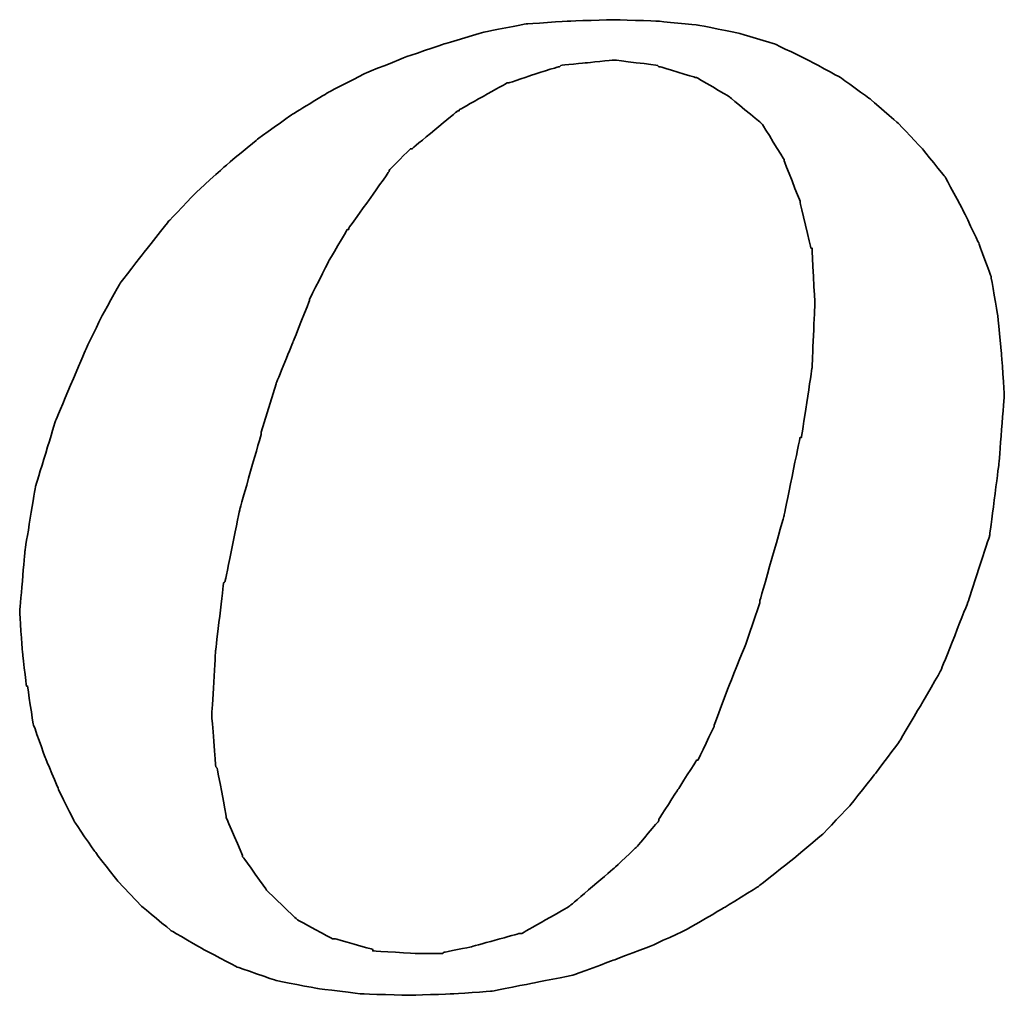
# Model space of a CAD drawing. Header units: millimetres. Extents: x 945 to 1363, y 125 to 271.
# Tile 37 of 54: x 1272.68 to 1275.56, y 176.13 to 178.99. Entities that reach past the tile are written whole.
import ezdxf

# ---------------------------------------------------------------- set-up
doc = ezdxf.new("R2010")
doc.units = ezdxf.units.MM
doc.layers.add('DIM', color=4, linetype='CONTINUOUS')
doc.layers.add('layer 1', color=7, linetype='CONTINUOUS')

# ---------------------------------------------------------------- blocks, each defined once
blk = doc.blocks.new('TBI MOTION logo(完整正式版)')
at = {"layer": 'layer 1', "color": 22, "lineweight": 35}
for points, knots in [([(-11.34375, -6.98375), (-11.34375, -6.98375), (-10.91375, -7.43875), (-10.91375, -7.43875), (-10.91375, -7.43875), (-10.91375, -7.43875), (-10.38625, -7.87125), (-10.38625, -7.87125), (-10.38625, -7.87125), (-10.38625, -7.87125), (-9.81125, -8.20375), (-9.81125, -8.20375), (-9.81125, -8.20375), (-9.81125, -8.20375), (-9.21125, -8.51875), (-9.21125, -8.51875), (-9.21125, -8.51875), (-9.21125, -8.51875), (-8.51625, -8.75875), (-8.51625, -8.75875), (-8.51625, -8.75875), (-8.51625, -8.75875), (-7.77125, -8.90375), (-7.77125, -8.90375), (-7.77125, -8.90375), (-7.77125, -8.90375), (-6.97875, -8.99875), (-6.97875, -8.99875), (-6.97875, -8.99875), (-6.97875, -8.99875), (-6.14125, -9.02375), (-6.14125, -9.02375), (-6.14125, -9.02375), (-6.14125, -9.02375), (-5.37125, -8.99875), (-5.37125, -8.99875), (-5.37125, -8.99875), (-5.37125, -8.99875), (-4.65375, -8.94875), (-4.65375, -8.94875), (-4.65375, -8.94875), (-4.65375, -8.94875), (-3.93375, -8.80625), (-3.93375, -8.80625), (-3.93375, -8.80625), (-3.93375, -8.80625), (-3.21375, -8.66375), (-3.21375, -8.66375), (-3.21375, -8.66375), (-3.21375, -8.66375), (-2.49375, -8.39875), (-2.49375, -8.39875), (-2.49375, -8.39875), (-2.49375, -8.39875), (-1.79875, -8.13375), (-1.79875, -8.13375), (-1.79875, -8.13375), (-1.79875, -8.13375), (-1.17375, -7.84375), (-1.17375, -7.84375), (-1.17375, -7.84375), (-1.17375, -7.84375), (-0.52375, -7.46375), (-0.52375, -7.46375), (-0.52375, -7.46375), (-0.52375, -7.46375), (0.10124, -7.07875), (0.10124, -7.07875), (0.10124, -7.07875), (0.10124, -7.07875), (0.67625, -6.62375), (0.67625, -6.62375), (0.67625, -6.62375), (0.67625, -6.62375), (1.24874, -6.14375), (1.24874, -6.14375), (1.24874, -6.14375), (1.24874, -6.14375), (1.72874, -5.64125), (1.72874, -5.64125), (1.72874, -5.64125), (1.72874, -5.64125), (2.18624, -5.06375), (2.18624, -5.06375), (2.18624, -5.06375), (2.18624, -5.06375), (2.61625, -4.48874), (2.61625, -4.48874), (2.61625, -4.48874), (2.61625, -4.48874), (3.00125, -3.83874), (3.00125, -3.83874), (3.00125, -3.83874), (3.00125, -3.83874), (3.36124, -3.21374), (3.36124, -3.21374), (3.36124, -3.21374), (3.36124, -3.21374), (3.84374, -1.99125), (3.84374, -1.99125), (3.84374, -1.99125), (3.84374, -1.99125), (4.22625, -0.81875), (4.22625, -0.81875), (4.22625, -0.81875), (4.22625, -0.81875), (4.39125, 0.45624), (4.39125, 0.45624), (4.39125, 0.45624), (4.39125, 0.45624), (4.48874, 1.70124), (4.48874, 1.70124), (4.48874, 1.70124), (4.48874, 1.70124), (4.43874, 2.44625), (4.43874, 2.44625), (4.43874, 2.44625), (4.43874, 2.44625), (4.36874, 3.14125), (4.36874, 3.14125), (4.36874, 3.14125), (4.36874, 3.14125), (4.25125, 3.81125), (4.25125, 3.81125), (4.25125, 3.81125), (4.25125, 3.81125), (4.03124, 4.41125), (4.03124, 4.41125), (4.03124, 4.41125), (4.03124, 4.41125), (3.74374, 5.01125), (3.74374, 5.01125), (3.74374, 5.01125), (3.74374, 5.01125), (3.43124, 5.58875), (3.43124, 5.58875), (3.43124, 5.58875), (3.43124, 5.58875), (3.02625, 6.09125), (3.02625, 6.09125), (3.02625, 6.09125), (3.02625, 6.09125), (2.59374, 6.54875), (2.59374, 6.54875), (2.59374, 6.54875), (2.59374, 6.54875), (2.09124, 6.98125), (2.09124, 6.98125), (2.09124, 6.98125), (2.09124, 6.98125), (1.56124, 7.36625), (1.56124, 7.36625), (1.56124, 7.36625), (1.56124, 7.36625), (0.98624, 7.67625), (0.98624, 7.67625), (0.98624, 7.67625), (0.98624, 7.67625), (0.38624, 7.96375), (0.38624, 7.96375), (0.38624, 7.96375), (0.38624, 7.96375), (-0.25875, 8.15625), (-0.25875, 8.15625), (-0.25875, 8.15625), (-0.25875, 8.15625), (-0.98125, 8.30125), (-0.98125, 8.30125), (-0.98125, 8.30125), (-0.98125, 8.30125), (-1.70124, 8.37125), (-1.70124, 8.37125), (-1.70124, 8.37125), (-1.70124, 8.37125), (-2.49375, 8.39624), (-2.49375, 8.39624), (-2.49375, 8.39624), (-2.49375, 8.39624), (-3.28625, 8.37125), (-3.28625, 8.37125), (-3.28625, 8.37125), (-3.28625, 8.37125), (-4.05125, 8.32125), (-4.05125, 8.32125), (-4.05125, 8.32125), (-4.05125, 8.32125), (-4.77375, 8.18125), (-4.77375, 8.18125), (-4.77375, 8.18125), (-4.77375, 8.18125), (-5.51625, 7.96375), (-5.51625, 7.96375), (-5.51625, 7.96375), (-5.51625, 7.96375), (-6.21125, 7.72625), (-6.21125, 7.72625), (-6.21125, 7.72625), (-6.21125, 7.72625), (-6.92875, 7.43625), (-6.92875, 7.43625), (-6.92875, 7.43625), (-6.92875, 7.43625), (-7.57875, 7.10125), (-7.57875, 7.10125), (-7.57875, 7.10125), (-7.57875, 7.10125), (-8.24875, 6.69125), (-8.24875, 6.69125), (-8.24875, 6.69125), (-8.24875, 6.69125), (-8.84875, 6.26125), (-8.84875, 6.26125), (-8.84875, 6.26125), (-8.84875, 6.26125), (-9.42625, 5.78125), (-9.42625, 5.78125), (-9.42625, 5.78125), (-9.42625, 5.78125), (-9.95375, 5.30125), (-9.95375, 5.30125), (-9.95375, 5.30125), (-9.95375, 5.30125), (-10.43375, 4.79624), (-10.43375, 4.79624), (-10.43375, 4.79624), (-10.43375, 4.79624), (-10.88875, 4.22125), (-10.88875, 4.22125), (-10.88875, 4.22125), (-10.88875, 4.22125), (-11.29875, 3.69375), (-11.29875, 3.69375), (-11.29875, 3.69375), (-11.29875, 3.69375), (-11.63375, 3.09125), (-11.63375, 3.09125), (-11.63375, 3.09125), (-11.63375, 3.09125), (-11.91875, 2.49625), (-11.91875, 2.49625), (-11.91875, 2.49625), (-11.91875, 2.49625), (-12.44875, 1.24625), (-12.44875, 1.24625), (-12.44875, 1.24625), (-12.44875, 1.24625), (-12.80875, 0.06874), (-12.80875, 0.06874), (-12.80875, 0.06874), (-12.80875, 0.06874), (-12.99875, -1.07875), (-12.99875, -1.07875), (-12.99875, -1.07875), (-12.99875, -1.07875), (-13.09375, -2.18375), (-13.09375, -2.18375), (-13.09375, -2.18375), (-13.09375, -2.18375), (-13.04875, -2.85375), (-13.04875, -2.85375), (-13.04875, -2.85375), (-13.04875, -2.85375), (-12.97375, -3.50375), (-12.97375, -3.50375), (-12.97375, -3.50375), (-12.97375, -3.50375), (-12.95375, -3.50375), (-12.95375, -3.50375), (-12.95375, -3.50375), (-12.95375, -3.50375), (-12.85375, -4.17375), (-12.85375, -4.17375), (-12.85375, -4.17375), (-12.85375, -4.17375), (-12.63875, -4.77624), (-12.63875, -4.77624), (-12.63875, -4.77624), (-12.63875, -4.77624), (-12.39875, -5.35125), (-12.39875, -5.35125), (-12.39875, -5.35125), (-12.39875, -5.35125), (-12.11375, -5.92875), (-12.11375, -5.92875), (-12.11375, -5.92875), (-12.11375, -5.92875), (-11.75375, -6.45375), (-11.75375, -6.45375), (-11.75375, -6.45375), (-11.75375, -6.45375), (-11.34375, -6.98375), (-11.34375, -6.98375)], [0, 0, 0, 0, 0.01369863, 0.01369863, 0.01369863, 0.01369864, 0.02739726, 0.02739726, 0.02739726, 0.02739727, 0.04109589, 0.04109589, 0.04109589, 0.0410959, 0.05479452, 0.05479452, 0.05479452, 0.05479453, 0.06849315, 0.06849315, 0.06849315, 0.06849316, 0.08219178, 0.08219178, 0.08219178, 0.08219179, 0.09589041, 0.09589041, 0.09589041, 0.09589042, 0.10958904, 0.10958904, 0.10958904, 0.10958905, 0.12328767, 0.12328767, 0.12328767, 0.12328768, 0.1369863, 0.1369863, 0.1369863, 0.13698631, 0.15068493, 0.15068493, 0.15068493, 0.15068494, 0.16438356, 0.16438356, 0.16438356, 0.16438357, 0.17808219, 0.17808219, 0.17808219, 0.1780822, 0.19178082, 0.19178082, 0.19178082, 0.19178083, 0.20547945, 0.20547945, 0.20547945, 0.20547946, 0.21917808, 0.21917808, 0.21917808, 0.21917809, 0.23287671, 0.23287671, 0.23287671, 0.23287672, 0.24657534, 0.24657534, 0.24657534, 0.24657535, 0.26027397, 0.26027397, 0.26027397, 0.26027398, 0.2739726, 0.2739726, 0.2739726, 0.27397261, 0.28767123, 0.28767123, 0.28767123, 0.28767124, 0.30136986, 0.30136986, 0.30136986, 0.30136987, 0.31506849, 0.31506849, 0.31506849, 0.3150685, 0.32876712, 0.32876712, 0.32876712, 0.32876713, 0.34246575, 0.34246575, 0.34246575, 0.34246576, 0.35616438, 0.35616438, 0.35616438, 0.35616439, 0.36986301, 0.36986301, 0.36986301, 0.36986302, 0.38356164, 0.38356164, 0.38356164, 0.38356165, 0.39726027, 0.39726027, 0.39726027, 0.39726028, 0.4109589, 0.4109589, 0.4109589, 0.41095891, 0.42465753, 0.42465753, 0.42465753, 0.42465754, 0.43835616, 0.43835616, 0.43835616, 0.43835617, 0.45205479, 0.45205479, 0.45205479, 0.4520548, 0.46575342, 0.46575342, 0.46575342, 0.46575343, 0.47945205, 0.47945205, 0.47945205, 0.47945206, 0.49315068, 0.49315068, 0.49315068, 0.49315069, 0.50684932, 0.50684932, 0.50684932, 0.50684933, 0.52054795, 0.52054795, 0.52054795, 0.52054796, 0.53424658, 0.53424658, 0.53424658, 0.53424659, 0.54794521, 0.54794521, 0.54794521, 0.54794522, 0.56164384, 0.56164384, 0.56164384, 0.56164385, 0.57534247, 0.57534247, 0.57534247, 0.57534248, 0.5890411, 0.5890411, 0.5890411, 0.58904111, 0.60273973, 0.60273973, 0.60273973, 0.60273974, 0.61643836, 0.61643836, 0.61643836, 0.61643837, 0.63013699, 0.63013699, 0.63013699, 0.630137, 0.64383562, 0.64383562, 0.64383562, 0.64383563, 0.65753425, 0.65753425, 0.65753425, 0.65753426, 0.67123288, 0.67123288, 0.67123288, 0.67123289, 0.68493151, 0.68493151, 0.68493151, 0.68493152, 0.69863014, 0.69863014, 0.69863014, 0.69863015, 0.71232877, 0.71232877, 0.71232877, 0.71232878, 0.7260274, 0.7260274, 0.7260274, 0.72602741, 0.73972603, 0.73972603, 0.73972603, 0.73972604, 0.75342466, 0.75342466, 0.75342466, 0.75342467, 0.76712329, 0.76712329, 0.76712329, 0.7671233, 0.78082192, 0.78082192, 0.78082192, 0.78082193, 0.79452055, 0.79452055, 0.79452055, 0.79452056, 0.80821918, 0.80821918, 0.80821918, 0.80821919, 0.82191781, 0.82191781, 0.82191781, 0.82191782, 0.83561644, 0.83561644, 0.83561644, 0.83561645, 0.84931507, 0.84931507, 0.84931507, 0.84931508, 0.8630137, 0.8630137, 0.8630137, 0.86301371, 0.87671233, 0.87671233, 0.87671233, 0.87671234, 0.89041096, 0.89041096, 0.89041096, 0.89041097, 0.90410959, 0.90410959, 0.90410959, 0.9041096, 0.91780822, 0.91780822, 0.91780822, 0.91780823, 0.93150685, 0.93150685, 0.93150685, 0.93150686, 0.94520548, 0.94520548, 0.94520548, 0.94520549, 0.95890411, 0.95890411, 0.95890411, 0.95890412, 0.97260274, 0.97260274, 0.97260274, 0.97260275, 0.98630137, 0.98630137, 0.98630137, 0.98630138, 1, 1, 1, 1]), ([(-8.77875, 1.03124), (-8.77875, 1.03124), (-8.51625, 1.89625), (-8.51625, 1.89625), (-8.51625, 1.89625), (-8.51625, 1.89625), (-8.20375, 2.66375), (-8.20375, 2.66375), (-8.20375, 2.66375), (-8.20375, 2.66375), (-7.91625, 3.38125), (-7.91625, 3.38125), (-7.91625, 3.38125), (-7.91625, 3.38125), (-7.91625, 3.40624), (-7.91625, 3.40624), (-7.91625, 3.40624), (-7.91625, 3.40624), (-7.57875, 4.07624), (-7.57875, 4.07624), (-7.57875, 4.07624), (-7.57875, 4.07624), (-7.24375, 4.65125), (-7.24375, 4.65125), (-7.24375, 4.65125), (-7.24375, 4.65125), (-7.21875, 4.65125), (-7.21875, 4.65125), (-7.21875, 4.65125), (-7.21875, 4.65125), (-7.21875, 4.67624), (-7.21875, 4.67624), (-7.21875, 4.67624), (-7.21875, 4.67624), (-6.83625, 5.20375), (-6.83625, 5.20375), (-6.83625, 5.20375), (-6.83625, 5.20375), (-6.49875, 5.68625), (-6.49875, 5.68625), (-6.49875, 5.68625), (-6.49875, 5.68625), (-6.49875, 5.70625), (-6.49875, 5.70625), (-6.49875, 5.70625), (-6.49875, 5.70625), (-6.11625, 6.09125), (-6.11625, 6.09125), (-6.11625, 6.09125), (-6.11625, 6.09125), (-6.09125, 6.09125), (-6.09125, 6.09125), (-6.09125, 6.09125), (-6.09125, 6.09125), (-5.27375, 6.76625), (-5.27375, 6.76625), (-5.27375, 6.76625), (-5.27375, 6.76625), (-5.24875, 6.76625), (-5.24875, 6.76625), (-5.24875, 6.76625), (-5.24875, 6.76625), (-5.24875, 6.78625), (-5.24875, 6.78625), (-5.24875, 6.78625), (-5.24875, 6.78625), (-4.38875, 7.26624), (-4.38875, 7.26624), (-4.38875, 7.26624), (-4.38875, 7.26624), (-4.36125, 7.26624), (-4.36125, 7.26624), (-4.36125, 7.26624), (-4.36125, 7.26624), (-3.93375, 7.41125), (-3.93375, 7.41125), (-3.93375, 7.41125), (-3.93375, 7.41125), (-3.47375, 7.55625), (-3.47375, 7.55625), (-3.47375, 7.55625), (-3.47375, 7.55625), (-3.45375, 7.55625), (-3.45375, 7.55625), (-3.45375, 7.55625), (-3.45375, 7.55625), (-3.42875, 7.58124), (-3.42875, 7.58124), (-3.42875, 7.58124), (-3.42875, 7.58124), (-2.97375, 7.62625), (-2.97375, 7.62625), (-2.97375, 7.62625), (-2.97375, 7.62625), (-2.49375, 7.67625), (-2.49375, 7.67625), (-2.49375, 7.67625), (-2.49375, 7.67625), (-2.46875, 7.67625), (-2.46875, 7.67625), (-2.46875, 7.67625), (-2.46875, 7.67625), (-1.70124, 7.58124), (-1.70124, 7.58124), (-1.70124, 7.58124), (-1.70124, 7.58124), (-1.67875, 7.55625), (-1.67875, 7.55625), (-1.67875, 7.55625), (-1.67875, 7.55625), (-1.65375, 7.55625), (-1.65375, 7.55625), (-1.65375, 7.55625), (-1.65375, 7.55625), (-1.03125, 7.36625), (-1.03125, 7.36625), (-1.03125, 7.36625), (-1.03125, 7.36625), (-1.00625, 7.36625), (-1.00625, 7.36625), (-1.00625, 7.36625), (-1.00625, 7.36625), (-0.43124, 7.02624), (-0.43124, 7.02624), (-0.43124, 7.02624), (-0.43124, 7.02624), (-0.40625, 7.00624), (-0.40625, 7.00624), (-0.40625, 7.00624), (-0.40625, 7.00624), (0.12124, 6.57124), (0.12124, 6.57124), (0.12124, 6.57124), (0.12124, 6.57124), (0.14624, 6.54875), (0.14624, 6.54875), (0.14624, 6.54875), (0.14624, 6.54875), (0.17124, 6.52375), (0.17124, 6.52375), (0.17124, 6.52375), (0.17124, 6.52375), (0.55625, 5.89875), (0.55625, 5.89875), (0.55625, 5.89875), (0.55625, 5.89875), (0.55625, 5.87625), (0.55625, 5.87625), (0.55625, 5.87625), (0.55625, 5.87625), (0.84124, 5.15625), (0.84124, 5.15625), (0.84124, 5.15625), (0.84124, 5.15625), (0.84124, 5.13125), (0.84124, 5.13125), (0.84124, 5.13125), (0.84124, 5.13125), (1.03624, 4.31875), (1.03624, 4.31875), (1.03624, 4.31875), (1.03624, 4.31875), (1.05624, 4.31875), (1.05624, 4.31875), (1.05624, 4.31875), (1.05624, 4.31875), (1.05624, 4.29125), (1.05624, 4.29125), (1.05624, 4.29125), (1.05624, 4.29125), (1.10625, 3.33125), (1.10625, 3.33125), (1.10625, 3.33125), (1.10625, 3.33125), (1.10625, 3.30875), (1.10625, 3.30875), (1.10625, 3.30875), (1.10625, 3.30875), (1.05624, 2.20624), (1.05624, 2.20624), (1.05624, 2.20624), (1.05624, 2.20624), (1.05624, 2.18124), (1.05624, 2.18124), (1.05624, 2.18124), (1.05624, 2.18124), (0.86624, 0.93624), (0.86624, 0.93624), (0.86624, 0.93624), (0.86624, 0.93624), (0.84124, 0.93624), (0.84124, 0.93624), (0.84124, 0.93624), (0.84124, 0.93624), (0.55625, -0.45874), (0.55625, -0.45874), (0.55625, -0.45874), (0.55625, -0.45874), (0.12124, -1.99125), (0.12124, -1.99125), (0.12124, -1.99125), (0.12124, -1.99125), (0.12124, -2.01874), (0.12124, -2.01874), (0.12124, -2.01874), (0.12124, -2.01874), (-0.13874, -2.78375), (-0.13874, -2.78375), (-0.13874, -2.78375), (-0.13874, -2.78375), (-0.43124, -3.50375), (-0.43124, -3.50375), (-0.43124, -3.50375), (-0.43124, -3.50375), (-0.69375, -4.19875), (-0.69375, -4.19875), (-0.69375, -4.19875), (-0.69375, -4.19875), (-0.69375, -4.22375), (-0.69375, -4.22375), (-0.69375, -4.22375), (-0.69375, -4.22375), (-0.98125, -4.82374), (-0.98125, -4.82374), (-0.98125, -4.82374), (-0.98125, -4.82374), (-1.00625, -4.82374), (-1.00625, -4.82374), (-1.00625, -4.82374), (-1.00625, -4.82374), (-1.33875, -5.35125), (-1.33875, -5.35125), (-1.33875, -5.35125), (-1.33875, -5.35125), (-1.67875, -5.87875), (-1.67875, -5.87875), (-1.67875, -5.87875), (-1.67875, -5.87875), (-1.67875, -5.90375), (-1.67875, -5.90375), (-1.67875, -5.90375), (-1.67875, -5.90375), (-2.05875, -6.35875), (-2.05875, -6.35875), (-2.05875, -6.35875), (-2.05875, -6.35875), (-2.08375, -6.38375), (-2.08375, -6.38375), (-2.08375, -6.38375), (-2.08375, -6.38375), (-2.46875, -6.74375), (-2.46875, -6.74375), (-2.46875, -6.74375), (-2.46875, -6.74375), (-3.25875, -7.41625), (-3.25875, -7.41625), (-3.25875, -7.41625), (-3.25875, -7.41625), (-3.28625, -7.43875), (-3.28625, -7.43875), (-3.28625, -7.43875), (-3.28625, -7.43875), (-4.12375, -7.91875), (-4.12375, -7.91875), (-4.12375, -7.91875), (-4.12375, -7.91875), (-4.14875, -7.91875), (-4.14875, -7.91875), (-4.14875, -7.91875), (-4.14875, -7.91875), (-4.17125, -7.91875), (-4.17125, -7.91875), (-4.17125, -7.91875), (-4.17125, -7.91875), (-5.03375, -8.15875), (-5.03375, -8.15875), (-5.03375, -8.15875), (-5.03375, -8.15875), (-5.51625, -8.25625), (-5.51625, -8.25625), (-5.51625, -8.25625), (-5.51625, -8.25625), (-5.54125, -8.27875), (-5.54125, -8.27875), (-5.54125, -8.27875), (-5.54125, -8.27875), (-5.56375, -8.27875), (-5.56375, -8.27875), (-5.56375, -8.27875), (-5.56375, -8.27875), (-5.99625, -8.27875), (-5.99625, -8.27875), (-5.99625, -8.27875), (-5.99625, -8.27875), (-6.76375, -8.23125), (-6.76375, -8.23125), (-6.76375, -8.23125), (-6.76375, -8.23125), (-6.78875, -8.23125), (-6.78875, -8.23125), (-6.78875, -8.23125), (-6.78875, -8.23125), (-6.78875, -8.20375), (-6.78875, -8.20375), (-6.78875, -8.20375), (-6.78875, -8.20375), (-7.45875, -8.01375), (-7.45875, -8.01375), (-7.45875, -8.01375), (-7.45875, -8.01375), (-7.48375, -8.01375), (-7.48375, -8.01375), (-7.48375, -8.01375), (-7.48375, -8.01375), (-7.50875, -8.01375), (-7.50875, -8.01375), (-7.50875, -8.01375), (-7.50875, -8.01375), (-8.13125, -7.67875), (-8.13125, -7.67875), (-8.13125, -7.67875), (-8.13125, -7.67875), (-8.15625, -7.65375), (-8.15625, -7.65375), (-8.15625, -7.65375), (-8.15625, -7.65375), (-8.65875, -7.17375), (-8.65875, -7.17375), (-8.65875, -7.17375), (-8.65875, -7.17375), (-8.68375, -7.14875), (-8.68375, -7.14875), (-8.68375, -7.14875), (-8.68375, -7.14875), (-9.08875, -6.57375), (-9.08875, -6.57375), (-9.08875, -6.57375), (-9.08875, -6.57375), (-9.11375, -6.54875), (-9.11375, -6.54875), (-9.11375, -6.54875), (-9.11375, -6.54875), (-9.11375, -6.52875), (-9.11375, -6.52875), (-9.11375, -6.52875), (-9.11375, -6.52875), (-9.40375, -5.85375), (-9.40375, -5.85375), (-9.40375, -5.85375), (-9.40375, -5.85375), (-9.40375, -5.82875), (-9.40375, -5.82875), (-9.40375, -5.82875), (-9.40375, -5.82875), (-9.56875, -4.96875), (-9.56875, -4.96875), (-9.56875, -4.96875), (-9.56875, -4.96875), (-9.59375, -4.94375), (-9.59375, -4.94375), (-9.59375, -4.94375), (-9.59375, -4.94375), (-9.66375, -4.03375), (-9.66375, -4.03375), (-9.66375, -4.03375), (-9.66375, -4.03375), (-9.66375, -4.00875), (-9.66375, -4.00875), (-9.66375, -4.00875), (-9.66375, -4.00875), (-9.59375, -2.85375), (-9.59375, -2.85375), (-9.59375, -2.85375), (-9.59375, -2.85375), (-9.45125, -1.65875), (-9.45125, -1.65875), (-9.45125, -1.65875), (-9.45125, -1.65875), (-9.42625, -1.63375), (-9.42625, -1.63375), (-9.42625, -1.63375), (-9.42625, -1.63375), (-9.16125, -0.33875), (-9.16125, -0.33875), (-9.16125, -0.33875), (-9.16125, -0.33875), (-8.77875, 1.00624), (-8.77875, 1.00624), (-8.77875, 1.00624), (-8.77875, 1.00624), (-8.77875, 1.03124), (-8.77875, 1.03124)], [0, 0, 0, 0, 0.01020408, 0.01020408, 0.01020408, 0.01020409, 0.02040816, 0.02040816, 0.02040816, 0.02040817, 0.03061224, 0.03061224, 0.03061224, 0.03061225, 0.04081633, 0.04081633, 0.04081633, 0.04081634, 0.05102041, 0.05102041, 0.05102041, 0.05102042, 0.06122449, 0.06122449, 0.06122449, 0.0612245, 0.07142857, 0.07142857, 0.07142857, 0.07142858, 0.08163265, 0.08163265, 0.08163265, 0.08163266, 0.09183673, 0.09183673, 0.09183673, 0.09183674, 0.10204082, 0.10204082, 0.10204082, 0.10204083, 0.1122449, 0.1122449, 0.1122449, 0.11224491, 0.12244898, 0.12244898, 0.12244898, 0.12244899, 0.13265306, 0.13265306, 0.13265306, 0.13265307, 0.14285714, 0.14285714, 0.14285714, 0.14285715, 0.15306122, 0.15306122, 0.15306122, 0.15306123, 0.16326531, 0.16326531, 0.16326531, 0.16326532, 0.17346939, 0.17346939, 0.17346939, 0.1734694, 0.18367347, 0.18367347, 0.18367347, 0.18367348, 0.19387755, 0.19387755, 0.19387755, 0.19387756, 0.20408163, 0.20408163, 0.20408163, 0.20408164, 0.21428571, 0.21428571, 0.21428571, 0.21428572, 0.2244898, 0.2244898, 0.2244898, 0.22448981, 0.23469388, 0.23469388, 0.23469388, 0.23469389, 0.24489796, 0.24489796, 0.24489796, 0.24489797, 0.25510204, 0.25510204, 0.25510204, 0.25510205, 0.26530612, 0.26530612, 0.26530612, 0.26530613, 0.2755102, 0.2755102, 0.2755102, 0.27551021, 0.28571429, 0.28571429, 0.28571429, 0.2857143, 0.29591837, 0.29591837, 0.29591837, 0.29591838, 0.30612245, 0.30612245, 0.30612245, 0.30612246, 0.31632653, 0.31632653, 0.31632653, 0.31632654, 0.32653061, 0.32653061, 0.32653061, 0.32653062, 0.33673469, 0.33673469, 0.33673469, 0.3367347, 0.34693878, 0.34693878, 0.34693878, 0.34693879, 0.35714286, 0.35714286, 0.35714286, 0.35714287, 0.36734694, 0.36734694, 0.36734694, 0.36734695, 0.37755102, 0.37755102, 0.37755102, 0.37755103, 0.3877551, 0.3877551, 0.3877551, 0.38775511, 0.39795918, 0.39795918, 0.39795918, 0.39795919, 0.40816327, 0.40816327, 0.40816327, 0.40816328, 0.41836735, 0.41836735, 0.41836735, 0.41836736, 0.42857143, 0.42857143, 0.42857143, 0.42857144, 0.43877551, 0.43877551, 0.43877551, 0.43877552, 0.44897959, 0.44897959, 0.44897959, 0.4489796, 0.45918367, 0.45918367, 0.45918367, 0.45918368, 0.46938776, 0.46938776, 0.46938776, 0.46938777, 0.47959184, 0.47959184, 0.47959184, 0.47959185, 0.48979592, 0.48979592, 0.48979592, 0.48979593, 0.5, 0.5, 0.5, 0.50000001, 0.51020408, 0.51020408, 0.51020408, 0.51020409, 0.52040816, 0.52040816, 0.52040816, 0.52040817, 0.53061224, 0.53061224, 0.53061224, 0.53061225, 0.54081633, 0.54081633, 0.54081633, 0.54081634, 0.55102041, 0.55102041, 0.55102041, 0.55102042, 0.56122449, 0.56122449, 0.56122449, 0.5612245, 0.57142857, 0.57142857, 0.57142857, 0.57142858, 0.58163265, 0.58163265, 0.58163265, 0.58163266, 0.59183673, 0.59183673, 0.59183673, 0.59183674, 0.60204082, 0.60204082, 0.60204082, 0.60204083, 0.6122449, 0.6122449, 0.6122449, 0.61224491, 0.62244898, 0.62244898, 0.62244898, 0.62244899, 0.63265306, 0.63265306, 0.63265306, 0.63265307, 0.64285714, 0.64285714, 0.64285714, 0.64285715, 0.65306122, 0.65306122, 0.65306122, 0.65306123, 0.66326531, 0.66326531, 0.66326531, 0.66326532, 0.67346939, 0.67346939, 0.67346939, 0.6734694, 0.68367347, 0.68367347, 0.68367347, 0.68367348, 0.69387755, 0.69387755, 0.69387755, 0.69387756, 0.70408163, 0.70408163, 0.70408163, 0.70408164, 0.71428571, 0.71428571, 0.71428571, 0.71428572, 0.7244898, 0.7244898, 0.7244898, 0.72448981, 0.73469388, 0.73469388, 0.73469388, 0.73469389, 0.74489796, 0.74489796, 0.74489796, 0.74489797, 0.75510204, 0.75510204, 0.75510204, 0.75510205, 0.76530612, 0.76530612, 0.76530612, 0.76530613, 0.7755102, 0.7755102, 0.7755102, 0.77551021, 0.78571429, 0.78571429, 0.78571429, 0.7857143, 0.79591837, 0.79591837, 0.79591837, 0.79591838, 0.80612245, 0.80612245, 0.80612245, 0.80612246, 0.81632653, 0.81632653, 0.81632653, 0.81632654, 0.82653061, 0.82653061, 0.82653061, 0.82653062, 0.83673469, 0.83673469, 0.83673469, 0.8367347, 0.84693878, 0.84693878, 0.84693878, 0.84693879, 0.85714286, 0.85714286, 0.85714286, 0.85714287, 0.86734694, 0.86734694, 0.86734694, 0.86734695, 0.87755102, 0.87755102, 0.87755102, 0.87755103, 0.8877551, 0.8877551, 0.8877551, 0.88775511, 0.89795918, 0.89795918, 0.89795918, 0.89795919, 0.90816327, 0.90816327, 0.90816327, 0.90816328, 0.91836735, 0.91836735, 0.91836735, 0.91836736, 0.92857143, 0.92857143, 0.92857143, 0.92857144, 0.93877551, 0.93877551, 0.93877551, 0.93877552, 0.94897959, 0.94897959, 0.94897959, 0.9489796, 0.95918367, 0.95918367, 0.95918367, 0.95918368, 0.96938776, 0.96938776, 0.96938776, 0.96938777, 0.97959184, 0.97959184, 0.97959184, 0.97959185, 0.98979592, 0.98979592, 0.98979592, 0.98979593, 1, 1, 1, 1])]:
    blk.add_open_spline(points, degree=3, knots=knots, dxfattribs=at)

msp = doc.modelspace()

# ---------------------------------------------------------------- block references
at = {"layer": 'DIM', "color": 7, "xscale": 0.1641908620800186, "yscale": 0.1641908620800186, "zscale": 0.1641908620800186}
msp.add_blockref('TBI MOTION logo(完整正式版)', (1274.8267, 177.6116), dxfattribs=at)

doc.saveas('drawing.dxf')
